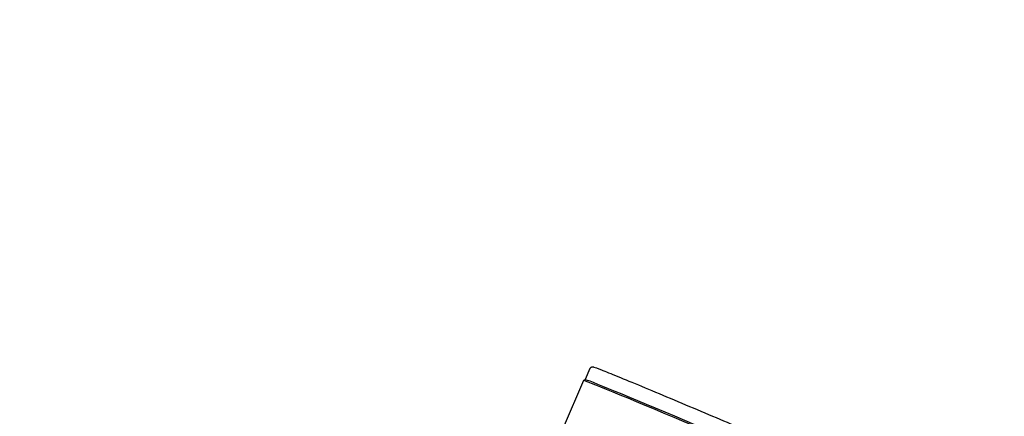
# Model space of a CAD drawing. Header units: inches. Extents: x 24 to 1128, y -94 to 748.
# Tile 56 of 256: x 315.72 to 319.63, y 210.47 to 212.04. Entities that reach past the tile are written whole.
import ezdxf

# ---------------------------------------------------------------- set-up
doc = ezdxf.new("R2010")
doc.units = ezdxf.units.IN
doc.header["$LTSCALE"] = 32
doc.header["$MEASUREMENT"] = 0
doc.layers.add('Visible (ANSI)', color=7, linetype='Continuous', lineweight=30)

msp = doc.modelspace()

# ---------------------------------------------------------------- linework, layer by layer
at = {"layer": 'Visible (ANSI)'}
for p, q in [((317.98848, 210.65805), (317.97011, 210.61455)), ((317.96236, 210.61139), (317.8827, 210.42281)), ((317.97014, 210.61457), (317.9624, 210.61142))]:
    msp.add_line(p, q, dxfattribs=at)
msp.add_circle((310.67052, 204.18862), 23.75, dxfattribs=at)
for centre, major_axis, start_param, end_param in [((318.3613, 210.44287), (0.39894, -0.16853), 0, 3.1415926), ((318.3636, 210.44831), (0.3935, -0.16623), 0.0100012, 3.1315914)]:
    msp.add_ellipse(centre, major_axis=major_axis, ratio=0.0100006, start_param=start_param, end_param=end_param, dxfattribs=at)
msp.add_open_spline([(317.98848, 210.65805), (317.98901, 210.65929), (317.98975, 210.66042), (317.99142, 210.6623), (317.99235, 210.66302), (317.9942, 210.66416), (317.99508, 210.66451), (317.99671, 210.66503), (317.99739, 210.66514), (317.99872, 210.66531), (317.99926, 210.66532), (318.00051, 210.6653), (318.001, 210.66523), (318.00269, 210.66498), (318.00326, 210.6648), (318.00916, 210.66313), (318.0181, 210.65965), (318.04982, 210.64714), (318.07204, 210.63818), (318.12633, 210.61597), (318.15831, 210.60277), (318.22891, 210.57344), (318.26751, 210.55731), (318.34743, 210.52375), (318.38874, 210.50632), (318.4699, 210.47193), (318.50974, 210.45498), (318.58392, 210.42324), (318.61825, 210.40847), (318.67794, 210.3826), (318.70329, 210.3715), (318.74251, 210.35409), (318.75625, 210.34783), (318.76594, 210.3431), (318.76756, 210.34228), (318.76962, 210.34113), (318.77019, 210.34081), (318.77157, 210.33984), (318.77208, 210.33953), (318.7734, 210.33813), (318.77371, 210.33779), (318.77452, 210.33668), (318.7751, 210.33585), (318.77601, 210.33343), (318.77637, 210.33211), (318.77643, 210.32914), (318.77623, 210.32762), (318.77563, 210.32597), (318.77555, 210.32578), (318.77547, 210.3256)], degree=3, knots=[4.7253538, 4.7253538, 4.7253538, 4.7253538, 4.7287448, 4.7287448, 4.7324651, 4.7324651, 4.7370181, 4.7370181, 4.7425617, 4.7425617, 4.7500827, 4.7500827, 4.7637703, 4.7637703, 4.8059261, 4.8059261, 5.1200853, 5.1200853, 5.4430676, 5.4430676, 5.7635693, 5.7635693, 6.0837483, 6.0837483, 6.40385, 6.40385, 6.7239437, 6.7239437, 7.0440853, 7.0440853, 7.3644231, 7.3644231, 7.6858667, 7.6858667, 7.7764066, 7.7764066, 7.8216765, 7.8216765, 7.8443115, 7.8443115, 7.8500463, 7.8500463, 7.8574111, 7.8574111, 7.8624933, 7.8624933, 7.8664278, 7.8664278, 7.8669464, 7.8669464, 7.8669464, 7.8669464], dxfattribs=at)

doc.saveas('drawing.dxf')
